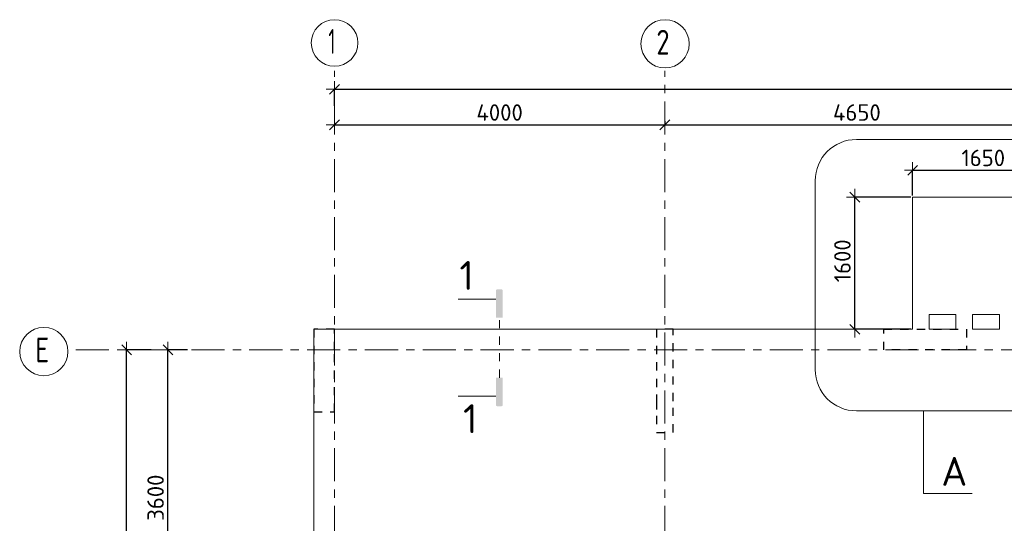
# Model space of a CAD drawing. Header units: metres. Extents: x -38 to 93, y -15 to 21.
# Tile 4 of 152: x -3.31 to 8.61, y 14.3 to 20.4. Entities that reach past the tile are written whole.
import ezdxf

# ---------------------------------------------------------------- set-up
doc = ezdxf.new("R2010")
doc.units = ezdxf.units.M
doc.header["$PDMODE"] = 65
for name, pattern in [('______11', [0.5, 0.4, -0.05, 0, -0.05]), ('______2', [0.135, 0.1, -0.035]), ('______5', [1.1, 0.8, -0.1, 0.1, -0.1]), ('______9', [0.05, 0, -0.05])]:
    doc.linetypes.add(name, pattern=pattern)
for name, color, linetype, lineweight in [('XR$1$Осевая линия (1)', 7, '______5', 13), ('XR$1$Размерная линия (1)', 7, 'Continuous', 13), ('XR$3$Перекрытие (1)', 7, 'Continuous', 35), ('XR$5$Размерная линия (1)', 7, 'Continuous', 13), ('XR$5$Текст_ общее_1', 7, 'Continuous', 13)]:
    doc.layers.add(name, color=color, linetype=linetype, lineweight=lineweight)
doc.layers.add('XR$7$Стена_ бетон несущ.', color=7, linetype='Continuous', lineweight=70, true_color=0xb4b496)
doc.styles.add('ISOCPEUR', font='txt')
doc.dimstyles.new('DIMSTYLE_2', dxfattribs={"dimtxt": 0.2, "dimasz": 0.2, "dimexe": 0, "dimexo": 0, "dimgap": 0.1, "dimtad": 2, "dimdec": 0, "dimlfac": 1000, "dimrnd": 5, "dimzin": 12, "dimdsep": 46, "dimtxsty": 'ISOCPEUR', "dimblk1": 'ALL_ML_STRICH', "dimblk2": 'ALL_ML_STRICH', "dimsah": 1, "dimcen": 0, "dimclrd": 7, "dimclre": 256, "dimclrt": 7, "dimadec": 0, "dimazin": 0, "dimtfac": 1, "dimtdec": 0, "dimtix": 1, "dimtmove": 2, "dimatfit": 3, "dimfxl": 0, "dimtzin": 0, "dimlwd": 0, "dimlwe": -3, "dimarcsym": 0})
doc.dimstyles.new('DIMSTYLE_3', dxfattribs={"dimtxt": 0.2, "dimasz": 0.2, "dimexe": 0, "dimexo": 0, "dimgap": 0.1, "dimtad": 2, "dimdec": 0, "dimlfac": 1000, "dimrnd": 5, "dimzin": 12, "dimdsep": 46, "dimtxsty": 'ISOCPEUR', "dimblk1": 'ALL_ML_STRICH', "dimblk2": 'ALL_ML_STRICH', "dimsah": 1, "dimcen": 0, "dimclrd": 7, "dimclre": 256, "dimclrt": 7, "dimadec": 0, "dimazin": 0, "dimtfac": 1, "dimtdec": 0, "dimtix": 1, "dimtmove": 2, "dimatfit": 3, "dimfxl": 0, "dimtzin": 0, "dimlwd": 0, "dimlwe": -3, "dimarcsym": 0})

# ---------------------------------------------------------------- blocks, each defined once
blk = doc.blocks.new('ALL_ML_STRICH')
at = {"color": 0, "linetype": 'ByBlock', "lineweight": -2}
for p, q in [((-1, 0), (0.5, 0)), ((-0.3, -0.3), (0.3, 0.3)), ((0, -0.5), (0, 0.5))]:
    blk.add_line(p, q, dxfattribs=at)
blk = doc.blocks.new('*D4')
at = {"layer": 'DEFPOINTS', "color": 7, "linetype": 'Continuous', "lineweight": 13, "transparency": 33554687}
for p in [(-1.699, 16.4), (-2.294, 0), (-2.015, 0)]:
    blk.add_point(p, dxfattribs=at)
at = {"layer": 'XR$1$Размерная линия (1)', "color": 9, "linetype": 'Continuous', "lineweight": -2, "true_color": 0xc7c7c7, "transparency": 33554687}
for p, q in [((-1.719, 16.4), (-2.015, 16.4)), ((-2.274, 0), (-2.015, 0))]:
    blk.add_line(p, q, dxfattribs=at)
at = {"layer": 'XR$1$Размерная линия (1)', "color": 7, "linetype": 'Continuous', "lineweight": -2, "transparency": 33554687}
blk.add_line((-2.015, 0), (-2.015, 16.4), dxfattribs=at)
at = {"layer": 'XR$1$Размерная линия (1)', "color": 7, "linetype": 'Continuous', "lineweight": 13, "transparency": 33554687, "xscale": 0.2, "yscale": 0.2, "zscale": 0.2}
for p, rotation in [((-2.015, 16.4), 90), ((-2.015, 0), 270)]:
    blk.add_blockref('ALL_ML_STRICH', p, dxfattribs=dict(at, rotation=rotation))
at = {"layer": 'XR$1$Размерная линия (1)', "color": 7, "linetype": 'Continuous', "lineweight": 13, "transparency": 33554687, "insert": (-2.165, 8.22), "char_height": 0.2, "width": 1, "attachment_point": 5, "rotation": 90, "style": 'ISOCPEUR'}
blk.add_mtext('\\A1;{16400}', dxfattribs=at)
blk = doc.blocks.new('*D9')
at = {"layer": 'DEFPOINTS', "color": 7, "linetype": 'Continuous', "lineweight": 13, "transparency": 33554687}
for p in [(-1.26, 16.4), (-1.515, 12.8), (-1.347, 12.8)]:
    blk.add_point(p, dxfattribs=at)
at = {"layer": 'XR$1$Размерная линия (1)', "color": 9, "linetype": 'Continuous', "lineweight": -2, "true_color": 0xc7c7c7, "transparency": 33554687}
for p, q in [((-1.28, 16.4), (-1.515, 16.4)), ((-1.367, 12.8), (-1.515, 12.8))]:
    blk.add_line(p, q, dxfattribs=at)
at = {"layer": 'XR$1$Размерная линия (1)', "color": 7, "linetype": 'Continuous', "lineweight": -2, "transparency": 33554687}
blk.add_line((-1.515, 12.8), (-1.515, 16.4), dxfattribs=at)
at = {"layer": 'XR$1$Размерная линия (1)', "color": 7, "linetype": 'Continuous', "lineweight": 13, "transparency": 33554687, "xscale": 0.2, "yscale": 0.2, "zscale": 0.2}
for p, rotation in [((-1.515, 16.4), 90), ((-1.515, 12.8), 270)]:
    blk.add_blockref('ALL_ML_STRICH', p, dxfattribs=dict(at, rotation=rotation))
at = {"layer": 'XR$1$Размерная линия (1)', "color": 7, "linetype": 'Continuous', "lineweight": 13, "transparency": 33554687, "insert": (-1.665, 14.61), "char_height": 0.2, "width": 0.8, "attachment_point": 5, "rotation": 90, "style": 'ISOCPEUR'}
blk.add_mtext('\\A1;{3600}', dxfattribs=at)
blk = doc.blocks.new('*D10')
at = {"layer": 'DEFPOINTS', "color": 7, "linetype": 'Continuous', "lineweight": 13, "transparency": 33554687}
for p in [(0.5, 19.557), (0.5, 19.377), (61.6, 17.12)]:
    blk.add_point(p, dxfattribs=at)
at = {"layer": 'XR$1$Размерная линия (1)', "color": 9, "linetype": 'Continuous', "lineweight": -2, "true_color": 0xc7c7c7, "transparency": 33554687}
for p, q in [((0.5, 19.357), (0.5, 19.557)), ((61.6, 17.14), (61.6, 19.557))]:
    blk.add_line(p, q, dxfattribs=at)
at = {"layer": 'XR$1$Размерная линия (1)', "color": 7, "linetype": 'Continuous', "lineweight": -2, "transparency": 33554687}
blk.add_line((0.5, 19.557), (61.6, 19.557), dxfattribs=at)
at = {"layer": 'XR$1$Размерная линия (1)', "color": 7, "linetype": 'Continuous', "lineweight": 13, "transparency": 33554687, "xscale": 0.2, "yscale": 0.2, "zscale": 0.2, "rotation": 180}
blk.add_blockref('ALL_ML_STRICH', (0.5, 19.557), dxfattribs=at)
at = {"layer": 'XR$1$Размерная линия (1)', "color": 7, "linetype": 'Continuous', "lineweight": 13, "transparency": 33554687, "xscale": 0.2, "yscale": 0.2, "zscale": 0.2}
blk.add_blockref('ALL_ML_STRICH', (61.6, 19.557), dxfattribs=at)
at = {"layer": 'XR$1$Размерная линия (1)', "color": 7, "linetype": 'Continuous', "lineweight": 13, "transparency": 33554687, "insert": (31.1, 19.707), "char_height": 0.2, "width": 1, "attachment_point": 5, "style": 'ISOCPEUR'}
blk.add_mtext('\\A1;{61100}', dxfattribs=at)
blk = doc.blocks.new('*D25')
at = {"layer": 'DEFPOINTS', "color": 7, "linetype": 'Continuous', "lineweight": 13, "transparency": 33554687}
for p in [(4.5, 19.191), (0.5, 19.17), (0.5, 19.126)]:
    blk.add_point(p, dxfattribs=at)
at = {"layer": 'XR$1$Размерная линия (1)', "color": 9, "linetype": 'Continuous', "lineweight": -2, "true_color": 0xc7c7c7, "transparency": 33554687}
for p, q in [((0.5, 19.15), (0.5, 19.126)), ((4.5, 19.171), (4.5, 19.126))]:
    blk.add_line(p, q, dxfattribs=at)
at = {"layer": 'XR$1$Размерная линия (1)', "color": 7, "linetype": 'Continuous', "lineweight": -2, "transparency": 33554687}
blk.add_line((0.5, 19.126), (4.5, 19.126), dxfattribs=at)
at = {"layer": 'XR$1$Размерная линия (1)', "color": 7, "linetype": 'Continuous', "lineweight": 13, "transparency": 33554687, "xscale": 0.2, "yscale": 0.2, "zscale": 0.2, "rotation": 180}
blk.add_blockref('ALL_ML_STRICH', (0.5, 19.126), dxfattribs=at)
at = {"layer": 'XR$1$Размерная линия (1)', "color": 7, "linetype": 'Continuous', "lineweight": 13, "transparency": 33554687, "xscale": 0.2, "yscale": 0.2, "zscale": 0.2}
blk.add_blockref('ALL_ML_STRICH', (4.5, 19.126), dxfattribs=at)
at = {"layer": 'XR$1$Размерная линия (1)', "color": 7, "linetype": 'Continuous', "lineweight": 13, "transparency": 33554687, "insert": (2.5, 19.276), "char_height": 0.2, "width": 0.8, "attachment_point": 5, "style": 'ISOCPEUR'}
blk.add_mtext('\\A1;{4000}', dxfattribs=at)
blk = doc.blocks.new('*D26')
at = {"layer": 'DEFPOINTS', "color": 7, "linetype": 'Continuous', "lineweight": 13, "transparency": 33554687}
for p in [(4.5, 19.191), (4.5, 19.126), (9.15, 19.126)]:
    blk.add_point(p, dxfattribs=at)
at = {"layer": 'XR$1$Размерная линия (1)', "color": 9, "linetype": 'Continuous', "lineweight": -2, "true_color": 0xc7c7c7, "transparency": 33554687}
for p, q in [((4.5, 19.171), (4.5, 19.126)), ((9.15, 19.126), (9.15, 19.126))]:
    blk.add_line(p, q, dxfattribs=at)
at = {"layer": 'XR$1$Размерная линия (1)', "color": 7, "linetype": 'Continuous', "lineweight": -2, "transparency": 33554687}
blk.add_line((4.5, 19.126), (9.15, 19.126), dxfattribs=at)
at = {"layer": 'XR$1$Размерная линия (1)', "color": 7, "linetype": 'Continuous', "lineweight": 13, "transparency": 33554687, "xscale": 0.2, "yscale": 0.2, "zscale": 0.2, "rotation": 180}
blk.add_blockref('ALL_ML_STRICH', (4.5, 19.126), dxfattribs=at)
at = {"layer": 'XR$1$Размерная линия (1)', "color": 7, "linetype": 'Continuous', "lineweight": 13, "transparency": 33554687, "xscale": 0.2, "yscale": 0.2, "zscale": 0.2}
blk.add_blockref('ALL_ML_STRICH', (9.15, 19.126), dxfattribs=at)
at = {"layer": 'XR$1$Размерная линия (1)', "color": 7, "linetype": 'Continuous', "lineweight": 13, "transparency": 33554687, "insert": (6.825, 19.276), "char_height": 0.2, "width": 0.8, "attachment_point": 5, "style": 'ISOCPEUR'}
blk.add_mtext('\\A1;{4650}', dxfattribs=at)
blk = doc.blocks.new('*D438')
at = {"layer": 'DEFPOINTS', "color": 7, "linetype": 'Continuous', "lineweight": 13, "transparency": 33554687}
for p in [(7.5, 18.25), (6.8, 16.65), (7.5, 16.65)]:
    blk.add_point(p, dxfattribs=at)
at = {"layer": 'XR$5$Размерная линия (1)', "color": 9, "linetype": 'Continuous', "lineweight": -2, "true_color": 0xc7c7c7, "transparency": 33554687}
for p, q in [((7.48, 18.25), (6.8, 18.25)), ((7.48, 16.65), (6.8, 16.65))]:
    blk.add_line(p, q, dxfattribs=at)
at = {"layer": 'XR$5$Размерная линия (1)', "color": 7, "linetype": 'Continuous', "lineweight": -2, "transparency": 33554687}
blk.add_line((6.8, 16.65), (6.8, 18.25), dxfattribs=at)
at = {"layer": 'XR$5$Размерная линия (1)', "color": 7, "linetype": 'Continuous', "lineweight": 13, "transparency": 33554687, "xscale": 0.2, "yscale": 0.2, "zscale": 0.2}
for p, rotation in [((6.8, 18.25), 90), ((6.8, 16.65), 270)]:
    blk.add_blockref('ALL_ML_STRICH', p, dxfattribs=dict(at, rotation=rotation))
at = {"layer": 'XR$5$Размерная линия (1)', "color": 7, "linetype": 'Continuous', "lineweight": 13, "transparency": 33554687, "insert": (6.65, 17.48), "char_height": 0.2, "width": 0.8, "attachment_point": 5, "rotation": 90, "style": 'ISOCPEUR'}
blk.add_mtext('\\A1;{1600}', dxfattribs=at)
blk = doc.blocks.new('*D457')
at = {"layer": 'DEFPOINTS', "color": 7, "linetype": 'Continuous', "lineweight": 13, "transparency": 33554687}
for p in [(9.15, 18.599), (7.5, 18.576), (7.5, 18.25)]:
    blk.add_point(p, dxfattribs=at)
at = {"layer": 'XR$5$Размерная линия (1)', "color": 9, "linetype": 'Continuous', "lineweight": -2, "true_color": 0xc7c7c7, "transparency": 33554687}
for p, q in [((7.5, 18.27), (7.5, 18.576)), ((9.15, 18.579), (9.15, 18.576))]:
    blk.add_line(p, q, dxfattribs=at)
at = {"layer": 'XR$5$Размерная линия (1)', "color": 7, "linetype": 'Continuous', "lineweight": -2, "transparency": 33554687}
blk.add_line((7.5, 18.576), (9.15, 18.576), dxfattribs=at)
at = {"layer": 'XR$5$Размерная линия (1)', "color": 7, "linetype": 'Continuous', "lineweight": 13, "transparency": 33554687, "xscale": 0.2, "yscale": 0.2, "zscale": 0.2, "rotation": 180}
blk.add_blockref('ALL_ML_STRICH', (7.5, 18.576), dxfattribs=at)
at = {"layer": 'XR$5$Размерная линия (1)', "color": 7, "linetype": 'Continuous', "lineweight": 13, "transparency": 33554687, "xscale": 0.2, "yscale": 0.2, "zscale": 0.2}
blk.add_blockref('ALL_ML_STRICH', (9.15, 18.576), dxfattribs=at)
at = {"layer": 'XR$5$Размерная линия (1)', "color": 7, "linetype": 'Continuous', "lineweight": 13, "transparency": 33554687, "insert": (8.355, 18.726), "char_height": 0.2, "width": 0.8, "attachment_point": 5, "style": 'ISOCPEUR'}
blk.add_mtext('\\A1;{1650}', dxfattribs=at)

msp = doc.modelspace()

# ---------------------------------------------------------------- hatches: boundary and pattern name
at = {"linetype": 'Continuous', "lineweight": 25, "true_color": 0x000000, "transparency": 33554687}
msp.add_hatch(color=18, dxfattribs=at).paths.add_polyline_path([(2.455, 17.1176), (2.4548, 17.1151), (2.4548, 16.7901), (2.5384, 16.7901), (2.5384, 17.1151), (2.5382, 17.1176), (2.5377, 17.1201), (2.5369, 17.1225), (2.5358, 17.1248), (2.5344, 17.127), (2.5327, 17.1289), (2.5308, 17.1306), (2.5286, 17.132), (2.5263, 17.1331), (2.5239, 17.1339), (2.5214, 17.1344), (2.5189, 17.1346), (2.4743, 17.1346), (2.4718, 17.1344), (2.4693, 17.1339), (2.4669, 17.1331), (2.4646, 17.132), (2.4624, 17.1306), (2.4605, 17.1289), (2.4588, 17.127), (2.4574, 17.1248), (2.4563, 17.1225), (2.4555, 17.1201)])
msp.add_hatch(color=18, dxfattribs=at).paths.add_polyline_path([(2.455, 15.7346), (2.4548, 15.7372), (2.4548, 16.0622), (2.5384, 16.0622), (2.5384, 15.7372), (2.5382, 15.7346), (2.5377, 15.7321), (2.5369, 15.7297), (2.5358, 15.7274), (2.5344, 15.7253), (2.5327, 15.7234), (2.5308, 15.7217), (2.5286, 15.7203), (2.5263, 15.7191), (2.5239, 15.7183), (2.5214, 15.7178), (2.5189, 15.7176), (2.4743, 15.7176), (2.4718, 15.7178), (2.4693, 15.7183), (2.4669, 15.7191), (2.4646, 15.7203), (2.4624, 15.7217), (2.4605, 15.7234), (2.4588, 15.7253), (2.4574, 15.7274), (2.4563, 15.7297), (2.4555, 15.7321)], flags=16)

# ---------------------------------------------------------------- linework, layer by layer
at = {"color": 7, "linetype": 'Continuous', "lineweight": 13, "transparency": 33554687}
for p, q in [((6.8202, 18.9495), (10.6865, 18.9495)), ((6.3202, 16.1618), (6.3202, 18.4495)), ((2.4548, 17.0131), (1.9981, 17.0131)), ((2.4548, 15.8392), (1.9981, 15.8392)), ((10.6865, 15.6618), (6.8202, 15.6618))]:
    msp.add_line(p, q, dxfattribs=at)
at = {"color": 7, "linetype": '______9', "lineweight": 13, "transparency": 33554687}
msp.add_line((2.4966, 16.0622), (2.4966, 16.7901), dxfattribs=at)
at = {"color": 7, "linetype": 'Continuous', "lineweight": 13, "transparency": 33554687}
msp.add_lwpolyline([(7.632, 15.6618), (7.632, 14.6618), (8.222, 14.6618)], dxfattribs=at)
for centre, start, end in [((6.8202, 18.4495), 90, 180), ((6.8202, 16.1618), 180, 270)]:
    msp.add_arc(centre, 0.5, start, end, dxfattribs=at)
at = {"layer": 'XR$1$Осевая линия (1)', "color": 253, "linetype": '______11', "lineweight": 13, "true_color": 0xa0a0a0, "transparency": 33554687}
for p, q in [((0.5, -3.39), (0.5, 19.78)), ((4.5, -3.39), (4.5, 19.78)), ((-2.63, 16.4), (62.6, 16.4))]:
    msp.add_line(p, q, dxfattribs=at)
at = {"layer": 'XR$1$Осевая линия (1)', "color": 7, "linetype": 'Continuous', "lineweight": 13, "transparency": 33554687}
for centre, radius in [((0.5019, 20.1186), 0.2819), ((4.5024, 20.1081), 0.2924), ((-3.0176, 16.3805), 0.2924)]:
    msp.add_circle(centre, radius, dxfattribs=at)
at = {"layer": 'XR$3$Перекрытие (1)', "color": 7, "linetype": 'Continuous', "lineweight": 13, "transparency": 33554687}
for p, q in [((10.8496, 18.25), (7.4996, 18.25)), ((7.4996, 18.25), (7.4996, 16.83)), ((7.4996, 16.83), (7.4996, 16.65)), ((7.6996, 16.83), (8.0246, 16.83)), ((7.6996, 16.65), (7.6996, 16.83)), ((8.0246, 16.83), (8.0246, 16.65)), ((8.2246, 16.83), (8.5496, 16.83)), ((8.2246, 16.65), (8.2246, 16.83)), ((8.5496, 16.83), (8.5496, 16.65)), ((7.4996, 16.65), (0.25, 16.65)), ((0.25, 16.65), (0.25, -0.25)), ((8.0246, 16.65), (7.6996, 16.65)), ((8.5496, 16.65), (8.2246, 16.65))]:
    msp.add_line(p, q, dxfattribs=at)
at = {"layer": 'XR$7$Стена_ бетон несущ.', "color": 253, "linetype": '______2', "lineweight": -3, "true_color": 0xa0a0a0, "transparency": 33554687}
for p, q in [((0.5, 16.65), (0.25, 16.65)), ((0.25, 16.65), (0.25, 15.65)), ((0.5, 16.4), (0.5, 16.65)), ((4.4, 16.65), (4.4, 15.86)), ((4.6, 16.65), (4.4, 16.65)), ((4.6, 15.78), (4.6, 16.65)), ((0.5, 15.65), (0.5, 16.4)), ((4.4, 15.86), (4.4, 15.84)), ((4.4, 15.84), (4.4, 15.78)), ((4.4, 15.78), (4.4, 15.6)), ((4.6, 15.6), (4.6, 15.78)), ((0.25, 15.65), (0.5, 15.65)), ((4.4, 15.6), (4.4, 15.4)), ((4.6, 15.4), (4.6, 15.6)), ((4.4, 15.4), (4.6, 15.4))]:
    msp.add_line(p, q, dxfattribs=at)
msp.add_lwpolyline([(7.1499, 16.65), (8.1499, 16.65), (8.1499, 16.4), (7.1499, 16.4), (7.1499, 16.65)], close=True, dxfattribs=at)

# ---------------------------------------------------------------- texts
at = {"color": 7, "linetype": 'Continuous', "lineweight": 13, "transparency": 33554687, "char_height": 0.35, "width": 0.272222, "attachment_point": 5, "style": 'ISOCPEUR'}
for insert in [(2.1007, 17.3021), (2.1451, 15.5669)]:
    msp.add_mtext('\\A1;{\\fISOCPEUR|i0|b0;\\H0.350000;\\W1.000000;\\C7;1}\\P', dxfattribs=dict(at, insert=insert))
at = {"layer": 'XR$1$Осевая линия (1)', "color": 7, "linetype": 'Continuous', "lineweight": 13, "transparency": 33554687, "char_height": 0.3, "attachment_point": 7, "style": 'ISOCPEUR'}
for s, insert, width in [('\\W0.56;1', (0.4269, 19.9881), 0.233333), ('\\W0.78;2', (4.3974, 19.9776), 0.326407), ('\\W0.78;Е', (-3.1226, 16.25), 0.326407)]:
    msp.add_mtext(s, dxfattribs=dict(at, insert=insert, width=width))
at = {"layer": 'XR$5$Текст_ общее_1', "color": 7, "linetype": 'Continuous', "lineweight": 13, "transparency": 33554687, "insert": (7.8466, 14.7534), "char_height": 0.35, "width": 0.458182, "attachment_point": 7, "style": 'ISOCPEUR'}
msp.add_mtext('\\A1;{\\fISOCPEUR|i0|b0;\\H0.350000;\\W1.000000;\\C7;А}\\P', dxfattribs=at)

# ---------------------------------------------------------------- dimensions: what is measured, and where the dimension line sits
at = {"layer": 'XR$1$Размерная линия (1)', "color": 7, "linetype": 'Continuous', "lineweight": 13, "transparency": 33554687}
for base, p1, p2, picture, middle in [((61.6, 19.5574), (0.5, 19.3568), (61.6, 17.1397), '*D10', (31.1, 19.7074)), ((4.5, 19.1261), (0.5, 19.1495), (4.5, 19.1712), '*D25', (2.5, 19.2761)), ((9.15, 19.1261), (4.5, 19.1712), (9.15, 19.1261), '*D26', (6.825, 19.2761))]:
    dim = msp.add_linear_dim(base=base, p1=p1, p2=p2, dimstyle='DIMSTYLE_3', override={"dimpost": '<>', "dimclrd": 7, "dimclre": 9, "dimclrt": 7, "dimlwd": 0, "dimlwe": 65533}, dxfattribs=at)
    dim.commit()
    dim.dimension.update_dxf_attribs({"geometry": picture, "text_midpoint": middle, "dimtype": 160})
for base, p1, p2, dimstyle, picture, middle in [((-2.0153, 16.4), (-2.2738, 0), (-1.7186, 16.4), 'DIMSTYLE_2', '*D4', (-2.1653, 8.22)), ((-1.5153, 16.4), (-1.3672, 12.8), (-1.2805, 16.4), 'DIMSTYLE_3', '*D9', (-1.6653, 14.61))]:
    dim = msp.add_linear_dim(base=base, p1=p1, p2=p2, angle=90, dimstyle=dimstyle, override={"dimpost": '<>', "dimclrd": 7, "dimclre": 9, "dimclrt": 7, "dimlwd": 0, "dimlwe": 65533}, dxfattribs=at)
    dim.commit()
    dim.dimension.update_dxf_attribs({"geometry": picture, "text_midpoint": middle, "dimtype": 160})
at = {"layer": 'XR$5$Размерная линия (1)', "color": 7, "linetype": 'Continuous', "lineweight": 13, "transparency": 33554687}
dim = msp.add_linear_dim(base=(9.15, 18.5762), p1=(7.4996, 18.27), p2=(9.15, 18.5792), dimstyle='DIMSTYLE_3', override={"dimpost": '<>', "dimclrd": 7, "dimclre": 9, "dimclrt": 7, "dimlwd": 0, "dimlwe": 65533}, dxfattribs=at)
dim.commit()
dim.dimension.update_dxf_attribs({"geometry": '*D457', "text_midpoint": (8.3548, 18.7262), "dimtype": 160})
dim = msp.add_linear_dim(base=(6.7996, 18.25), p1=(7.4796, 16.65), p2=(7.4796, 18.25), angle=90, dimstyle='DIMSTYLE_3', override={"dimpost": '<>', "dimclrd": 7, "dimclre": 9, "dimclrt": 7, "dimlwd": 0, "dimlwe": 65533}, dxfattribs=at)
dim.commit()
dim.dimension.update_dxf_attribs({"geometry": '*D438', "text_midpoint": (6.6496, 17.48), "dimtype": 160})

doc.saveas('drawing.dxf')
